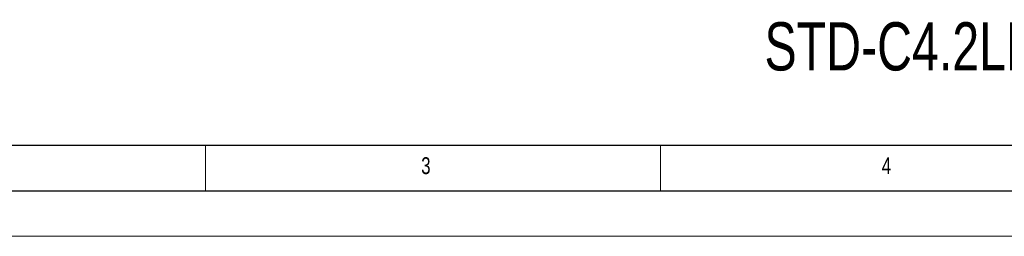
# Model space of a CAD drawing. Header units: millimetres. Extents: x 0 to 594, y 0 to 420.
# Tile 2 of 47: x 82 to 190, y 0 to 24. Entities that reach past the tile are written whole.
import ezdxf

# ---------------------------------------------------------------- set-up
doc = ezdxf.new("R2010")
doc.units = ezdxf.units.MM
doc.layers.add('FORMAT', color=7, linetype='Continuous')
doc.layers.add('SLD-0', color=7, linetype='Continuous')
doc.styles.add('SLDTEXTSTYLE0', font='TXT', dxfattribs={"width": 0.75})

msp = doc.modelspace()

# ---------------------------------------------------------------- linework, layer by layer
at = {"color": 7, "linetype": 'Continuous', "lineweight": 18}
for p, q in [((102, 10), (102, 5)), ((152, 10), (152, 5)), ((0, 0), (594, 0))]:
    msp.add_line(p, q, dxfattribs=at)
at = {"layer": 'FORMAT'}
for p, q in [((20, 10), (584, 10)), ((15, 5), (589, 5))]:
    msp.add_line(p, q, dxfattribs=at)

# ---------------------------------------------------------------- texts
at = {"layer": 'FORMAT', "char_height": 1.852, "attachment_point": 1, "style": 'SLDTEXTSTYLE0'}
for s, insert in [('3', (125.713, 8.668)), ('4', (176.326, 8.668))]:
    msp.add_mtext(s, dxfattribs=dict(at, insert=insert))
at = {"layer": 'SLD-0', "color": 7, "insert": (163.437, 23.47), "char_height": 5.29167, "attachment_point": 1, "style": 'SLDTEXTSTYLE0'}
msp.add_mtext('STD-C4.2LP-G2 STANDARD 4" 2-WAY LOW PROFILE CEILING SPEAKER', dxfattribs=at)

doc.saveas('drawing.dxf')
